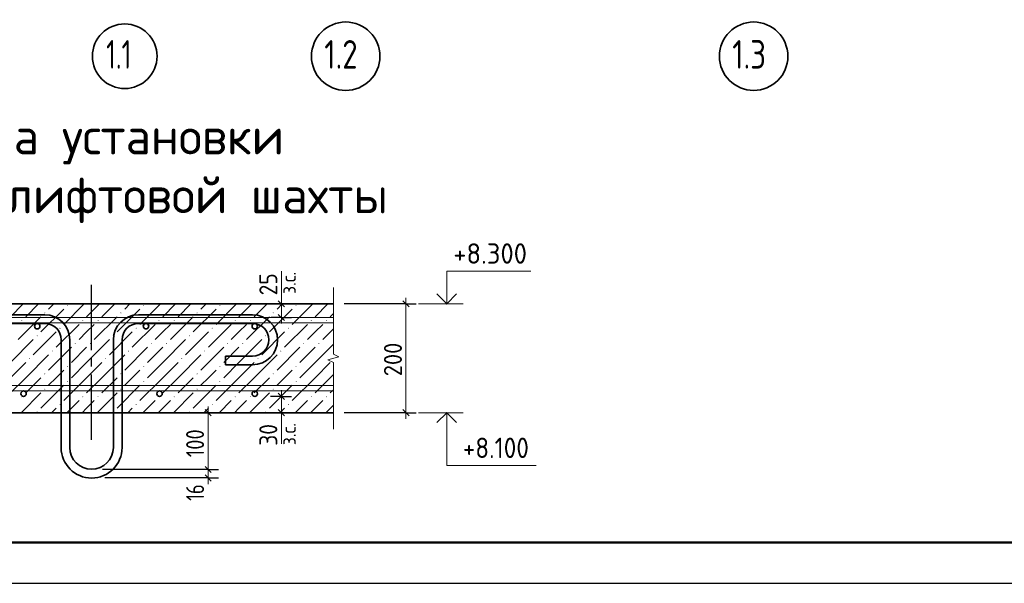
# Model space of a CAD drawing. Header units: millimetres. Extents: x 0 to 67289, y 0 to 35640.
# Tile 2 of 11: x 7724 to 22204, y 0 to 8283. Entities that reach past the tile are written whole.
import ezdxf

# ---------------------------------------------------------------- set-up
doc = ezdxf.new("R2010")
doc.units = ezdxf.units.MM
doc.linetypes.add('______5', pattern=[1320, 960, -120, 120, -120])
doc.layers.add('Standard', color=7, linetype='Continuous', lineweight=25)
doc.layers.add('Размерная линия_ общее', color=7, linetype='Continuous', lineweight=13)
doc.layers.add('Оси', color=7, linetype='______5', true_color=0x656565)
doc.styles.add('ISOCPEUR', font='txt')

msp = doc.modelspace()

# ---------------------------------------------------------------- hatches: boundary and pattern name
at = {"layer": 'Standard', "linetype": 'Continuous', "lineweight": 13, "transparency": 33554687}
for points in [[(8420, 4086), (8428, 4093), (8436, 4086), (8428, 4078)], [(9540, 4086), (9548, 4093), (9556, 4086), (9548, 4078)], [(10660, 4086), (10668, 4093), (10676, 4086), (10668, 4078)], [(11780, 4086), (11788, 4093), (11796, 4086), (11788, 4078)], [(8084, 3974), (8092, 3981), (8100, 3974), (8092, 3966)], [(9204, 3974), (9212, 3981), (9220, 3974), (9212, 3966)], [(10324, 3974), (10332, 3981), (10340, 3974), (10332, 3966)], [(11444, 3974), (11452, 3981), (11460, 3974), (11452, 3966)], [(7748, 3862), (7756, 3869), (7764, 3862), (7756, 3854)], [(8644, 3862), (8652, 3869), (8660, 3862), (8652, 3854)], [(8868, 3862), (8876, 3869), (8884, 3862), (8876, 3854)], [(9764, 3862), (9772, 3869), (9780, 3862), (9772, 3854)], [(9988, 3862), (9996, 3869), (10004, 3862), (9996, 3854)], [(10884, 3862), (10892, 3869), (10900, 3862), (10892, 3854)], [(11108, 3862), (11116, 3869), (11124, 3862), (11116, 3854)], [(12004, 3862), (12012, 3869), (12020, 3862), (12012, 3854)], [(12228, 3862), (12236, 3869), (12244, 3862), (12236, 3854)], [(7972, 3638), (7980, 3645), (7988, 3638), (7980, 3630)], [(8308, 3750), (8316, 3757), (8324, 3750), (8316, 3742)], [(9092, 3638), (9100, 3645), (9108, 3638), (9100, 3630)], [(9428, 3750), (9436, 3757), (9444, 3750), (9436, 3742)], [(10212, 3638), (10220, 3645), (10228, 3638), (10220, 3630)], [(10548, 3750), (10556, 3757), (10564, 3750), (10556, 3742)], [(11332, 3638), (11340, 3645), (11348, 3638), (11340, 3630)], [(11668, 3750), (11676, 3757), (11684, 3750), (11676, 3742)], [(8532, 3526), (8540, 3533), (8548, 3526), (8540, 3518)], [(8756, 3526), (8764, 3533), (8772, 3526), (8764, 3518)], [(9652, 3526), (9660, 3533), (9668, 3526), (9660, 3518)], [(9876, 3526), (9884, 3533), (9892, 3526), (9884, 3518)], [(10772, 3526), (10780, 3533), (10788, 3526), (10780, 3518)], [(10996, 3526), (11004, 3533), (11012, 3526), (11004, 3518)], [(11892, 3526), (11900, 3533), (11908, 3526), (11900, 3518)], [(12116, 3526), (12124, 3533), (12132, 3526), (12124, 3518)], [(8196, 3414), (8204, 3421), (8212, 3414), (8204, 3406)], [(9316, 3414), (9324, 3421), (9332, 3414), (9324, 3406)], [(10436, 3414), (10444, 3421), (10452, 3414), (10444, 3406)], [(11556, 3414), (11564, 3421), (11572, 3414), (11564, 3406)], [(7860, 3302), (7868, 3309), (7876, 3302), (7868, 3294)], [(8420, 3190), (8428, 3197), (8436, 3190), (8428, 3182)], [(8980, 3302), (8988, 3309), (8996, 3302), (8988, 3294)], [(9540, 3190), (9548, 3197), (9556, 3190), (9548, 3182)], [(10100, 3302), (10108, 3309), (10116, 3302), (10108, 3294)], [(10660, 3190), (10668, 3197), (10676, 3190), (10668, 3182)], [(11220, 3302), (11228, 3309), (11236, 3302), (11228, 3294)], [(11780, 3190), (11788, 3197), (11796, 3190), (11788, 3182)], [(8084, 3078), (8092, 3085), (8100, 3078), (8092, 3070)], [(9204, 3078), (9212, 3085), (9220, 3078), (9212, 3070)], [(10324, 3078), (10332, 3085), (10340, 3078), (10332, 3070)], [(11444, 3078), (11452, 3085), (11460, 3078), (11452, 3070)], [(8420, 2966), (8428, 2973), (8436, 2966), (8428, 2958)], [(9540, 2966), (9548, 2973), (9556, 2966), (9548, 2958)], [(10660, 2966), (10668, 2973), (10676, 2966), (10668, 2958)], [(11780, 2966), (11788, 2973), (11796, 2966), (11788, 2958)], [(8084, 2854), (8092, 2861), (8100, 2854), (8092, 2846)], [(9204, 2854), (9212, 2861), (9220, 2854), (9212, 2846)], [(10324, 2854), (10332, 2861), (10340, 2854), (10332, 2846)], [(11444, 2854), (11452, 2861), (11460, 2854), (11452, 2846)], [(7748, 2742), (7756, 2749), (7764, 2742), (7756, 2734)], [(8308, 2630), (8316, 2637), (8324, 2630), (8316, 2622)], [(8644, 2742), (8652, 2749), (8660, 2742), (8652, 2734)], [(8868, 2742), (8876, 2749), (8884, 2742), (8876, 2734)], [(9428, 2630), (9436, 2637), (9444, 2630), (9436, 2622)], [(9764, 2742), (9772, 2749), (9780, 2742), (9772, 2734)], [(9988, 2742), (9996, 2749), (10004, 2742), (9996, 2734)], [(10548, 2630), (10556, 2637), (10564, 2630), (10556, 2622)], [(10884, 2742), (10892, 2749), (10900, 2742), (10892, 2734)], [(11108, 2742), (11116, 2749), (11124, 2742), (11116, 2734)], [(11668, 2630), (11676, 2637), (11684, 2630), (11676, 2622)], [(12004, 2742), (12012, 2749), (12020, 2742), (12012, 2734)], [(12228, 2742), (12236, 2749), (12244, 2742), (12236, 2734)], [(7972, 2518), (7980, 2525), (7988, 2518), (7980, 2510)], [(9092, 2518), (9100, 2525), (9108, 2518), (9100, 2510)], [(10212, 2518), (10220, 2525), (10228, 2518), (10220, 2510)], [(11332, 2518), (11340, 2525), (11348, 2518), (11340, 2510)]]:
    msp.add_hatch(color=7, dxfattribs=at).paths.add_polyline_path(points, flags=16)

# ---------------------------------------------------------------- linework, layer by layer
at = {"layer": 'Standard', "color": 7, "linetype": 'Continuous', "lineweight": 13, "transparency": 33554687}
for p, q in [((11572, 4107), (11572, 4587)), ((12337, 4347), (12337, 3369)), ((14244, 4107), (13588, 4107)), ((12337, 3369), (12417, 3327)), ((12417, 3327), (12257, 3286)), ((12257, 3286), (12337, 3244)), ((12337, 3244), (12337, 2267)), ((7981, 2507), (9581, 2507)), ((10495, 2507), (10495, 2147)), ((11572, 2507), (11572, 2050)), ((14244, 2507), (13588, 2507)), ((12337, 2267), (12337, 2267))]:
    msp.add_line(p, q, dxfattribs=at)
at = {"layer": 'Standard', "color": 7, "linetype": 'Continuous', "lineweight": 35, "transparency": 33554687}
for p, q in [((12337, 4107), (5101, 4107)), ((8093, 3947), (6413, 3947)), ((9469, 3947), (11149, 3947)), ((8093, 3819), (6413, 3819)), ((9469, 3819), (11149, 3819)), ((8333, 3579), (8333, 1995)), ((8461, 3579), (8461, 1995)), ((9101, 3579), (9101, 1995)), ((9229, 3579), (9229, 1995)), ((11149, 3339), (10749, 3339)), ((10749, 3339), (10749, 3210)), ((11149, 3210), (10749, 3210))]:
    msp.add_line(p, q, dxfattribs=at)
at = {"layer": 'Standard', "color": 254, "linetype": 'Continuous', "lineweight": 13, "transparency": 33554687}
for p, q in [((7777, 4107), (7588, 3918)), ((8001, 4107), (7812, 3918)), ((8148, 4030), (8225, 4107)), ((8673, 4107), (8372, 3806)), ((8897, 4107), (8708, 3918)), ((9121, 4107), (8932, 3918)), ((9268, 4030), (9345, 4107)), ((9793, 4107), (9492, 3806)), ((10017, 4107), (9828, 3918)), ((10241, 4107), (10052, 3918)), ((10388, 4030), (10465, 4107)), ((10913, 4107), (10612, 3806)), ((11137, 4107), (10948, 3918)), ((11361, 4107), (11172, 3918)), ((11508, 4030), (11585, 4107)), ((12033, 4107), (11732, 3806)), ((12257, 4107), (12068, 3918)), ((8036, 3918), (7700, 3582)), ((8372, 4030), (8036, 3694)), ((9156, 3918), (8820, 3582)), ((9492, 4030), (9156, 3694)), ((10276, 3918), (9940, 3582)), ((10612, 4030), (10276, 3694)), ((11396, 3918), (11060, 3582)), ((11732, 4030), (11396, 3694)), ((12337, 3963), (12292, 3918)), ((8596, 3806), (8260, 3470)), ((8708, 3694), (8820, 3806)), ((9716, 3806), (9380, 3470)), ((9828, 3694), (9940, 3806)), ((10836, 3806), (10500, 3470)), ((10948, 3694), (11060, 3806)), ((11956, 3806), (11620, 3470)), ((12068, 3694), (12180, 3806)), ((8260, 3694), (7924, 3358)), ((8596, 3582), (8708, 3694)), ((9380, 3694), (9044, 3358)), ((9716, 3582), (9828, 3694)), ((10500, 3694), (10164, 3358)), ((10836, 3582), (10948, 3694)), ((11620, 3694), (11284, 3358)), ((11956, 3582), (12068, 3694)), ((12337, 3739), (12180, 3582)), ((7588, 3246), (7924, 3582)), ((8708, 3246), (9044, 3582)), ((9828, 3246), (10164, 3582)), ((10948, 3246), (11284, 3582)), ((12068, 3246), (12337, 3515)), ((7812, 3022), (8148, 3358)), ((8484, 3470), (8148, 3134)), ((8708, 3470), (8484, 3246)), ((8932, 3022), (9268, 3358)), ((9604, 3470), (9268, 3134)), ((9828, 3470), (9604, 3246)), ((10052, 3022), (10388, 3358)), ((10724, 3470), (10388, 3134)), ((10948, 3470), (10724, 3246)), ((11172, 3022), (11508, 3358)), ((11844, 3470), (11508, 3134)), ((12068, 3470), (11844, 3246)), ((7812, 3246), (7588, 3022)), ((8708, 3246), (8484, 3022)), ((8932, 3246), (8708, 3022)), ((9828, 3246), (9604, 3022)), ((10052, 3246), (9828, 3022)), ((10948, 3246), (10724, 3022)), ((11172, 3246), (10948, 3022)), ((12068, 3246), (11844, 3022)), ((12292, 3246), (12068, 3022)), ((8260, 3022), (8372, 3134)), ((9380, 3022), (9492, 3134)), ((10500, 3022), (10612, 3134)), ((11620, 3022), (11732, 3134)), ((12292, 3022), (12337, 3067)), ((7812, 3022), (7588, 2798)), ((8036, 3022), (7812, 2798)), ((8372, 2910), (8036, 2574)), ((8148, 2910), (8260, 3022)), ((8708, 3022), (8372, 2686)), ((8932, 3022), (8708, 2798)), ((9156, 3022), (8932, 2798)), ((9492, 2910), (9156, 2574)), ((9268, 2910), (9380, 3022)), ((9828, 3022), (9492, 2686)), ((10052, 3022), (9828, 2798)), ((10276, 3022), (10052, 2798)), ((10612, 2910), (10276, 2574)), ((10388, 2910), (10500, 3022)), ((10948, 3022), (10612, 2686)), ((11172, 3022), (10948, 2798)), ((11396, 3022), (11172, 2798)), ((11732, 2910), (11396, 2574)), ((11508, 2910), (11620, 3022)), ((12068, 3022), (11732, 2686)), ((12292, 3022), (12068, 2798)), ((8036, 2798), (7745, 2507)), ((9156, 2798), (8865, 2507)), ((10276, 2798), (9985, 2507)), ((11396, 2798), (11105, 2507)), ((12337, 2843), (12292, 2798)), ((8596, 2686), (8417, 2507)), ((8708, 2574), (8820, 2686)), ((9716, 2686), (9537, 2507)), ((9828, 2574), (9940, 2686)), ((10836, 2686), (10657, 2507)), ((10948, 2574), (11060, 2686)), ((11956, 2686), (11777, 2507)), ((12068, 2574), (12180, 2686)), ((12337, 2619), (12225, 2507)), ((8260, 2574), (8193, 2507)), ((8641, 2507), (8708, 2574)), ((9380, 2574), (9313, 2507)), ((9761, 2507), (9828, 2574)), ((10500, 2574), (10433, 2507)), ((10881, 2507), (10948, 2574)), ((11620, 2574), (11553, 2507)), ((12001, 2507), (12068, 2574))]:
    msp.add_line(p, q, dxfattribs=at)
at = {"layer": 'Standard', "color": 7, "linetype": 'Continuous', "lineweight": 25, "transparency": 33554687}
msp.add_lwpolyline([(0, 0), (50400, 0), (50400, 35640), (0, 35640), (0, 0)], close=True, dxfattribs=at)
at = {"layer": 'Standard', "color": 7, "linetype": 'Continuous', "lineweight": 50, "transparency": 33554687}
msp.add_lwpolyline([(2400, 35040), (49800, 35040), (49800, 600), (2400, 600), (2400, 35040)], close=True, dxfattribs=at)
at = {"layer": 'Standard', "color": 7, "linetype": 'Continuous', "lineweight": 13, "transparency": 33554687}
for points in [[(14004, 4107), (14004, 4587), (15240, 4587)], [(12337, 3827), (5101, 3827), (5101, 3907), (12337, 3907), (12337, 3827)], [(9581, 2827), (5101, 2827), (5101, 2907), (9581, 2907)], [(9581, 2827), (12337, 2827), (12337, 2907), (9581, 2907)], [(14004, 2507), (14004, 1731), (15320, 1731)]]:
    msp.add_lwpolyline(points, dxfattribs=at)
at = {"layer": 'Standard', "color": 7, "linetype": 'Continuous', "lineweight": 35, "transparency": 33554687}
for points in [[(13859, 4252), (14004, 4107), (14150, 4252)], [(5101, 2507), (7981, 2507), (9581, 2507), (12337, 2507)], [(13859, 2361), (14004, 2507), (14150, 2361)]]:
    msp.add_lwpolyline(points, dxfattribs=at)
for centre in [(7981, 3779), (9581, 3779), (11181, 3779), (7781, 2787), (9781, 2787), (11181, 2787)]:
    msp.add_circle(centre, 40, dxfattribs=at)
for centre, radius, start, end in [((8093, 3579), 368, 0, 90), ((9469, 3579), 368, 90, 180), ((11149, 3579), 368, 270, 90), ((8093, 3579), 240, 0, 90), ((9469, 3579), 240, 90, 180), ((11149, 3579), 240, 270, 90), ((8781, 1995), 448, 180, 0), ((8781, 1995), 320, 180, 0)]:
    msp.add_arc(centre, radius, start, end, dxfattribs=at)
at = {"layer": 'Оси', "color": 8, "linetype": '______5', "lineweight": -3, "transparency": 33554687}
msp.add_line((8781, 2107), (8781, 4507), dxfattribs=at)
at = {"layer": 'Оси', "color": 7, "linetype": 'Continuous', "lineweight": 35, "transparency": 33554687}
for centre, radius in [((9268, 7747), 475), ((12518, 7747), 503), ((18518, 7747), 503)]:
    msp.add_circle(centre, radius, dxfattribs=at)
at = {"layer": 'Размерная линия_ общее', "color": 253, "linetype": 'Continuous', "lineweight": -3, "true_color": 0xa0a0a0, "transparency": 33554687}
for p, q in [((11572, 4107), (11412, 4107)), ((11572, 4107), (11422, 4107)), ((11572, 4107), (11722, 4107)), ((13405, 4107), (12497, 4107)), ((13405, 4107), (13255, 4107)), ((13405, 4107), (13555, 4107)), ((11572, 3907), (11422, 3907)), ((11572, 3907), (11435, 3907)), ((11572, 3907), (11722, 3907)), ((11572, 2747), (11412, 2747)), ((11572, 2747), (11422, 2747)), ((11572, 2747), (11722, 2747)), ((10495, 2507), (9741, 2507)), ((10495, 2507), (10345, 2507)), ((10495, 2507), (10645, 2507)), ((11572, 2507), (11412, 2507)), ((11572, 2507), (11422, 2507)), ((11572, 2507), (11722, 2507)), ((13405, 2507), (12497, 2507)), ((13405, 2507), (13255, 2507)), ((13405, 2507), (13555, 2507)), ((10495, 1674), (10345, 1674)), ((10495, 1674), (10645, 1674)), ((10495, 1548), (10345, 1548)), ((10495, 1548), (10645, 1548))]:
    msp.add_line(p, q, dxfattribs=at)
at = {"layer": 'Размерная линия_ общее', "color": 7, "linetype": 'Continuous', "lineweight": 25, "transparency": 33554687}
for p, q in [((11617, 4061), (11527, 4152)), ((13360, 4152), (13450, 4061)), ((11617, 3862), (11527, 3952)), ((11527, 2792), (11617, 2701)), ((10450, 2552), (10540, 2461)), ((11527, 2552), (11617, 2461)), ((13360, 2552), (13450, 2461)), ((10450, 1719), (10540, 1629)), ((10450, 1593), (10540, 1503))]:
    msp.add_line(p, q, dxfattribs=at)
at = {"layer": 'Размерная линия_ общее', "color": 7, "linetype": 'Continuous', "lineweight": 13, "transparency": 33554687}
for p, q in [((11572, 4107), (11572, 4197)), ((11572, 3907), (11572, 4107)), ((13405, 4107), (13405, 4197)), ((11572, 3907), (11572, 3816)), ((11572, 2747), (11572, 2837)), ((11572, 2747), (11572, 2507)), ((10495, 2507), (10495, 2597)), ((11572, 2507), (11572, 2417)), ((13405, 2507), (13405, 2417)), ((10495, 1674), (10495, 1548)), ((10495, 1548), (10495, 1458))]:
    msp.add_line(p, q, dxfattribs=at)
for points in [[(13405, 4107), (13405, 2961), (13405, 2961), (13405, 2507)], [(10495, 2507), (10495, 1759), (10495, 1759), (10495, 1674)]]:
    msp.add_lwpolyline(points, dxfattribs=at)
at = {"layer": 'Размерная линия_ общее', "color": 253, "linetype": 'Continuous', "lineweight": -3, "true_color": 0xa0a0a0, "transparency": 33554687}
for points in [[(10495, 1674), (10475, 1674), (10475, 1674), (8941, 1674)], [(10495, 1548), (10475, 1548), (10475, 1548), (8975, 1548)]]:
    msp.add_lwpolyline(points, dxfattribs=at)

# ---------------------------------------------------------------- texts
at = {"layer": 'Standard', "color": 7, "linetype": 'Continuous', "lineweight": 50, "transparency": 33554687, "char_height": 540, "attachment_point": 7, "style": 'ISOCPEUR'}
for s, insert, width in [('\\W0.99;крюков лифтовой шахты', (4863, 5292), 8713.1), ('\\W0.98;Схема установки', (6172, 6156), 6093.74)]:
    msp.add_mtext(s, dxfattribs=dict(at, insert=insert, width=width))
at = {"layer": 'Standard', "color": 7, "linetype": 'Continuous', "lineweight": 25, "transparency": 33554687, "char_height": 300, "attachment_point": 7, "style": 'ISOCPEUR'}
for s, insert, width in [('\\W0.95;+8.300', (14100, 4697), 1281.43), ('\\W0.90;+8.100', (14240, 1841), 1214.13)]:
    msp.add_mtext(s, dxfattribs=dict(at, insert=insert, width=width))
at = {"layer": 'Оси', "color": 7, "linetype": 'Continuous', "lineweight": 35, "transparency": 33554687, "char_height": 420, "attachment_point": 7, "style": 'ISOCPEUR'}
for s, insert, width in [('\\W0.68;1.1', (8995, 7564), 689.5), ('\\W0.79;1.2', (12203, 7564), 795.3), ('\\W0.79;1.3', (18203, 7564), 795.3)]:
    msp.add_mtext(s, dxfattribs=dict(at, insert=insert, width=width))
at = {"layer": 'Размерная линия_ общее', "color": 7, "linetype": 'Continuous', "lineweight": 18, "transparency": 33554687, "char_height": 216, "width": 496.74, "attachment_point": 7, "rotation": 90, "style": 'ISOCPEUR'}
for insert in [(11785, 4253), (11785, 2030)]:
    msp.add_mtext('\\W0.90;з.с.', dxfattribs=dict(at, insert=insert))
at = {"layer": 'Размерная линия_ общее', "color": 7, "linetype": 'Continuous', "lineweight": 25, "transparency": 33554687, "char_height": 264, "attachment_point": 7, "rotation": 90, "style": 'ISOCPEUR'}
for s, insert, width in [('\\W0.87;25', (11512, 4232), 484.71), ('\\W0.91;200', (13345, 3043), 674.39), ('\\W0.83;100', (10435, 1853), 610.29), ('\\W0.87;30', (11512, 2022), 484.72), ('\\W0.75;16', (10435, 1212), 415.6)]:
    msp.add_mtext(s, dxfattribs=dict(at, insert=insert, width=width))

doc.saveas('drawing.dxf')
